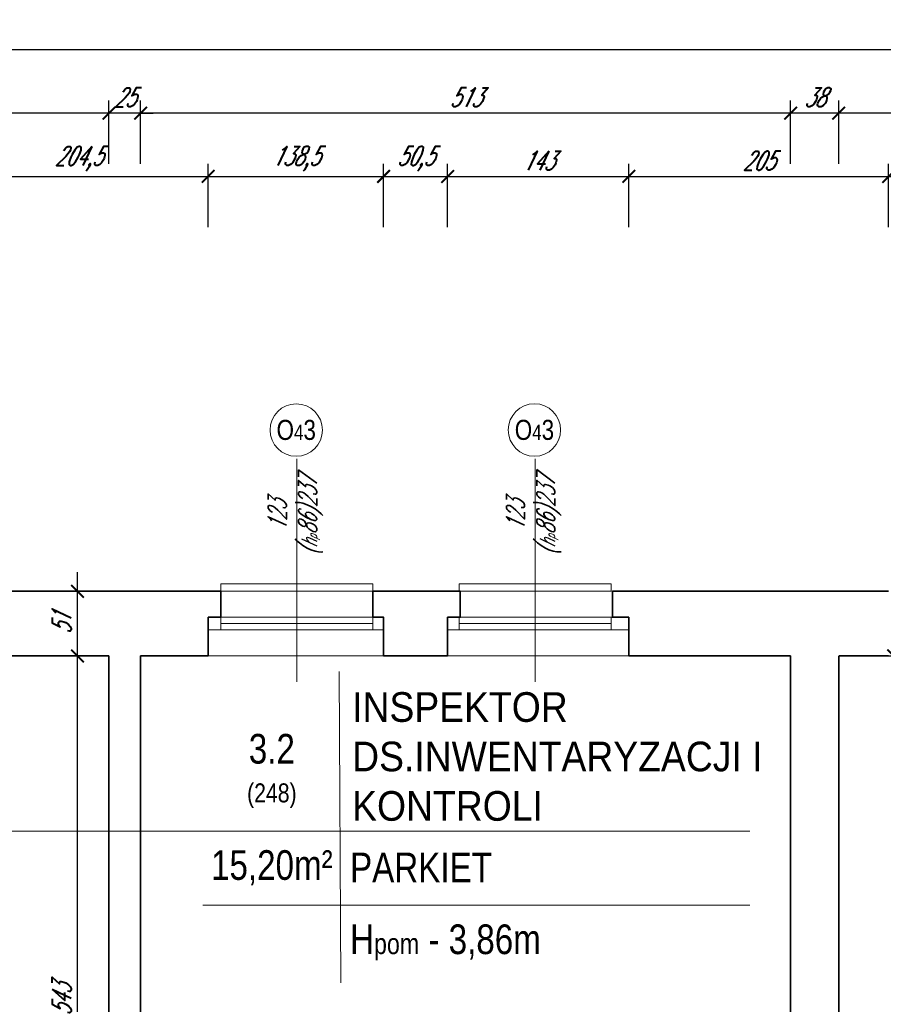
# Model space of a CAD drawing. Header units: millimetres. Extents: x 402 to 79005, y -7782 to 89952.
# Tile 78 of 256: x 26168 to 26849, y 17352 to 18130. Entities that reach past the tile are written whole.
import ezdxf

# ---------------------------------------------------------------- set-up
doc = ezdxf.new("R2010")
doc.units = ezdxf.units.MM
doc.header["$LTSCALE"] = 10
doc.linetypes.add('DASHED', pattern=[19.05, 12.7, -6.35])
doc.layers.get('0').update_dxf_attribs({"lineweight": 0})
doc.layers.get('Defpoints').update_dxf_attribs({"color": 253})
for name, color, linetype, lineweight in [('01 parter - ściany', 253, 'Continuous', 35), ('03-01_okna', 253, 'Continuous', 15), ('04-1_widok', 253, 'Continuous', 5), ('05-01_wymiary', 253, 'Continuous', 5), ('05-03_opis', 253, 'Continuous', 5)]:
    doc.layers.add(name, color=color, linetype=linetype, lineweight=lineweight)
doc.styles.add('ariel', font='ARIAL.TTF', dxfattribs={"width": 0.8})
doc.styles.add('ariel_wym', font='simplex.shx', dxfattribs={"width": 0.65, "oblique": 25})
doc.dimstyles.new('ariel 50', dxfattribs={"dimtxt": 15, "dimasz": 10, "dimexe": 10, "dimexo": 0, "dimgap": 5, "dimtad": 1, "dimdec": 1, "dimrnd": 0.5, "dimtxsty": 'ariel_wym', "dimblk": 'ARCHTICK', "dimcen": 2.5, "dimdle": 15, "dimazin": 0, "dimtfac": 1, "dimtdec": 1, "dimtix": 1, "dimtmove": 0, "dimatfit": 3, "dimldrblk": 'DOT', "dimfxl": 0, "dimarcsym": 0})
doc.dimstyles.new('ariel 50 wnętrze', dxfattribs={"dimtxt": 15, "dimasz": 10, "dimexe": 10, "dimexo": 0, "dimgap": 5, "dimtad": 1, "dimdec": 1, "dimrnd": 0.5, "dimtxsty": 'ariel_wym', "dimblk": 'ARCHTICK', "dimcen": 2.5, "dimdle": 15, "dimazin": 0, "dimtfac": 1, "dimtdec": 1, "dimtix": 1, "dimtmove": 0, "dimatfit": 3, "dimldrblk": 'DOT', "dimfxl": 0, "dimarcsym": 0})

# ---------------------------------------------------------------- blocks, each defined once
blk = doc.blocks.new('_ArchTick')
at = {"color": 0, "linetype": 'ByBlock', "const_width": 0.15}
blk.add_lwpolyline([(-0.5, -0.5), (0.5, 0.5)], dxfattribs=at)
blk = doc.blocks.new('*D2861')
at = {"layer": '05-01_wymiary', "color": 0, "lineweight": -2}
for p, q in [((26857.58, 16975.4), (26857.58, 17642.4)), ((26847.58, 17627.4), (26867.58, 17627.4)), ((26847.58, 16990.4), (26867.58, 16990.4))]:
    blk.add_line(p, q, dxfattribs=at)
at = {"layer": 'Defpoints', "color": 0, "lineweight": 0}
for p in [(26814.23, 17627.4), (26857.58, 17627.4), (26814.23, 16990.4)]:
    blk.add_point(p, dxfattribs=at)
at = {"layer": '05-01_wymiary', "color": 0, "lineweight": -2, "xscale": 10, "yscale": 10, "zscale": 10}
for p, rotation in [((26857.58, 17627.4), 90), ((26857.58, 16990.4), 270)]:
    blk.add_blockref('_ArchTick', p, dxfattribs=dict(at, rotation=rotation))
at = {"layer": '05-01_wymiary', "color": 0, "insert": (26845.08, 17308.9), "char_height": 15, "attachment_point": 5, "rotation": 90, "style": 'ariel_wym'}
blk.add_mtext('637', dxfattribs=at)
blk = doc.blocks.new('_Dot')
at = {"color": 0, "linetype": 'ByBlock', "lineweight": -2}
blk.add_line((-0.5, 0), (-1, 0), dxfattribs=at)
at = {"color": 0, "linetype": 'ByBlock', "const_width": 0.5}
blk.add_lwpolyline([(-0.25, 0, 1), (0.25, 0, 1)], format="xyb", close=True, dxfattribs=at)
blk = doc.blocks.new('*D2875')
at = {"layer": '05-01_wymiary', "color": 0, "lineweight": -2}
for p, q in [((26213.38, 17069.4), (26213.38, 17642.4)), ((26223.38, 17627.4), (26203.38, 17627.4)), ((26223.38, 17084.4), (26203.38, 17084.4))]:
    blk.add_line(p, q, dxfattribs=at)
at = {"layer": 'Defpoints', "color": 0, "lineweight": 0}
for p in [(26213.38, 17627.4), (26238.23, 17627.4), (26238.23, 17084.4)]:
    blk.add_point(p, dxfattribs=at)
at = {"layer": '05-01_wymiary', "color": 0, "lineweight": -2, "xscale": 10, "yscale": 10, "zscale": 10}
for p, rotation in [((26213.38, 17627.4), 90), ((26213.38, 17084.4), 270)]:
    blk.add_blockref('_ArchTick', p, dxfattribs=dict(at, rotation=rotation))
at = {"layer": '05-01_wymiary', "color": 0, "insert": (26200.88, 17355.9), "char_height": 15, "attachment_point": 5, "rotation": 90, "style": 'ariel_wym'}
blk.add_mtext('543', dxfattribs=at)
blk = doc.blocks.new('*D2876')
at = {"layer": '05-01_wymiary', "color": 0, "lineweight": -2}
for p, q in [((26213.38, 17612.4), (26213.38, 17693.4)), ((26223.38, 17678.4), (26203.38, 17678.4)), ((26223.38, 17627.4), (26203.38, 17627.4))]:
    blk.add_line(p, q, dxfattribs=at)
at = {"layer": 'Defpoints', "color": 0, "lineweight": 0}
for p in [(26213.38, 17678.4), (26252.54, 17678.4), (26238.23, 17627.4)]:
    blk.add_point(p, dxfattribs=at)
at = {"layer": '05-01_wymiary', "color": 0, "lineweight": -2, "xscale": 10, "yscale": 10, "zscale": 10}
for p, rotation in [((26213.38, 17678.4), 90), ((26213.38, 17627.4), 270)]:
    blk.add_blockref('_ArchTick', p, dxfattribs=dict(at, rotation=rotation))
at = {"layer": '05-01_wymiary', "color": 0, "insert": (26200.88, 17652.9), "char_height": 15, "attachment_point": 5, "rotation": 90, "style": 'ariel_wym'}
blk.add_mtext('51', dxfattribs=at)
blk = doc.blocks.new('*D2993')
at = {"layer": '05-01_wymiary', "color": 0, "lineweight": -2}
for p, q in [((26112.04, 17965.92), (26112.04, 18015.92)), ((26316.54, 17965.92), (26316.54, 18015.92)), ((26097.04, 18005.92), (26331.54, 18005.92))]:
    blk.add_line(p, q, dxfattribs=at)
at = {"layer": 'Defpoints', "color": 0, "lineweight": 0}
for p in [(26316.54, 18005.92), (26112.04, 17627.4), (26316.54, 17627.4)]:
    blk.add_point(p, dxfattribs=at)
at = {"layer": '05-01_wymiary', "color": 0, "lineweight": -2, "xscale": 10, "yscale": 10, "zscale": 10, "rotation": 180}
blk.add_blockref('_ArchTick', (26112.04, 18005.92), dxfattribs=at)
at = {"layer": '05-01_wymiary', "color": 0, "lineweight": -2, "xscale": 10, "yscale": 10, "zscale": 10}
blk.add_blockref('_ArchTick', (26316.54, 18005.92), dxfattribs=at)
at = {"layer": '05-01_wymiary', "color": 0, "insert": (26214.29, 18019.85), "char_height": 15, "attachment_point": 5, "style": 'ariel_wym'}
blk.add_mtext('204,5', dxfattribs=at)
blk = doc.blocks.new('*D2994')
at = {"layer": '05-01_wymiary', "color": 0, "lineweight": -2}
for p, q in [((26316.54, 17965.92), (26316.54, 18015.92)), ((26454.94, 17965.92), (26454.94, 18015.92)), ((26301.54, 18005.92), (26469.94, 18005.92))]:
    blk.add_line(p, q, dxfattribs=at)
at = {"layer": 'Defpoints', "color": 0, "lineweight": 0}
for p in [(26454.94, 18005.92), (26316.54, 17627.4), (26454.94, 17627.4)]:
    blk.add_point(p, dxfattribs=at)
at = {"layer": '05-01_wymiary', "color": 0, "lineweight": -2, "xscale": 10, "yscale": 10, "zscale": 10, "rotation": 180}
blk.add_blockref('_ArchTick', (26316.54, 18005.92), dxfattribs=at)
at = {"layer": '05-01_wymiary', "color": 0, "lineweight": -2, "xscale": 10, "yscale": 10, "zscale": 10}
blk.add_blockref('_ArchTick', (26454.94, 18005.92), dxfattribs=at)
at = {"layer": '05-01_wymiary', "color": 0, "insert": (26385.74, 18019.85), "char_height": 15, "attachment_point": 5, "style": 'ariel_wym'}
blk.add_mtext('138,5', dxfattribs=at)
blk = doc.blocks.new('*D2995')
at = {"layer": '05-01_wymiary', "color": 0, "lineweight": -2}
for p, q in [((26454.94, 17965.92), (26454.94, 18015.92)), ((26505.54, 17965.92), (26505.54, 18015.92)), ((26439.94, 18005.92), (26520.54, 18005.92))]:
    blk.add_line(p, q, dxfattribs=at)
at = {"layer": 'Defpoints', "color": 0, "lineweight": 0}
for p in [(26505.54, 18005.92), (26454.94, 17627.4), (26505.54, 17627.4)]:
    blk.add_point(p, dxfattribs=at)
at = {"layer": '05-01_wymiary', "color": 0, "lineweight": -2, "xscale": 10, "yscale": 10, "zscale": 10, "rotation": 180}
blk.add_blockref('_ArchTick', (26454.94, 18005.92), dxfattribs=at)
at = {"layer": '05-01_wymiary', "color": 0, "lineweight": -2, "xscale": 10, "yscale": 10, "zscale": 10}
blk.add_blockref('_ArchTick', (26505.54, 18005.92), dxfattribs=at)
at = {"layer": '05-01_wymiary', "color": 0, "insert": (26480.24, 18019.85), "char_height": 15, "attachment_point": 5, "style": 'ariel_wym'}
blk.add_mtext('50,5', dxfattribs=at)
blk = doc.blocks.new('*D2996')
at = {"layer": '05-01_wymiary', "color": 0, "lineweight": -2}
for p, q in [((26505.54, 17965.92), (26505.54, 18015.92)), ((26648.54, 17965.92), (26648.54, 18015.92)), ((26490.54, 18005.92), (26663.54, 18005.92))]:
    blk.add_line(p, q, dxfattribs=at)
at = {"layer": 'Defpoints', "color": 0, "lineweight": 0}
for p in [(26648.54, 18005.92), (26505.54, 17627.4), (26648.54, 17627.4)]:
    blk.add_point(p, dxfattribs=at)
at = {"layer": '05-01_wymiary', "color": 0, "lineweight": -2, "xscale": 10, "yscale": 10, "zscale": 10, "rotation": 180}
blk.add_blockref('_ArchTick', (26505.54, 18005.92), dxfattribs=at)
at = {"layer": '05-01_wymiary', "color": 0, "lineweight": -2, "xscale": 10, "yscale": 10, "zscale": 10}
blk.add_blockref('_ArchTick', (26648.54, 18005.92), dxfattribs=at)
at = {"layer": '05-01_wymiary', "color": 0, "insert": (26577.04, 18018.42), "char_height": 15, "attachment_point": 5, "style": 'ariel_wym'}
blk.add_mtext('143', dxfattribs=at)
blk = doc.blocks.new('*D2997')
at = {"layer": '05-01_wymiary', "color": 0, "lineweight": -2}
for p, q in [((26648.54, 17965.92), (26648.54, 18015.92)), ((26853.54, 17965.92), (26853.54, 18015.92)), ((26633.54, 18005.92), (26868.54, 18005.92))]:
    blk.add_line(p, q, dxfattribs=at)
at = {"layer": 'Defpoints', "color": 0, "lineweight": 0}
for p in [(26853.54, 18005.92), (26648.54, 17627.4), (26853.54, 17627.4)]:
    blk.add_point(p, dxfattribs=at)
at = {"layer": '05-01_wymiary', "color": 0, "lineweight": -2, "xscale": 10, "yscale": 10, "zscale": 10, "rotation": 180}
blk.add_blockref('_ArchTick', (26648.54, 18005.92), dxfattribs=at)
at = {"layer": '05-01_wymiary', "color": 0, "lineweight": -2, "xscale": 10, "yscale": 10, "zscale": 10}
blk.add_blockref('_ArchTick', (26853.54, 18005.92), dxfattribs=at)
at = {"layer": '05-01_wymiary', "color": 0, "insert": (26751.04, 18018.42), "char_height": 15, "attachment_point": 5, "style": 'ariel_wym'}
blk.add_mtext('205', dxfattribs=at)
blk = doc.blocks.new('*D2998')
at = {"layer": '05-01_wymiary', "color": 0, "lineweight": -2}
for p, q in [((26853.54, 17965.92), (26853.54, 18015.92)), ((26991.94, 17965.92), (26991.94, 18015.92)), ((26838.54, 18005.92), (27006.94, 18005.92))]:
    blk.add_line(p, q, dxfattribs=at)
at = {"layer": 'Defpoints', "color": 0, "lineweight": 0}
for p in [(26991.94, 18005.92), (26853.54, 17627.4), (26991.94, 17627.4)]:
    blk.add_point(p, dxfattribs=at)
at = {"layer": '05-01_wymiary', "color": 0, "lineweight": -2, "xscale": 10, "yscale": 10, "zscale": 10, "rotation": 180}
blk.add_blockref('_ArchTick', (26853.54, 18005.92), dxfattribs=at)
at = {"layer": '05-01_wymiary', "color": 0, "lineweight": -2, "xscale": 10, "yscale": 10, "zscale": 10}
blk.add_blockref('_ArchTick', (26991.94, 18005.92), dxfattribs=at)
at = {"layer": '05-01_wymiary', "color": 0, "insert": (26922.74, 18019.85), "char_height": 15, "attachment_point": 5, "style": 'ariel_wym'}
blk.add_mtext('138,5', dxfattribs=at)
blk = doc.blocks.new('*D3020')
at = {"layer": '05-01_wymiary', "color": 0, "lineweight": -2}
for p, q in [((26814.23, 18015.92), (26814.23, 18065.92)), ((27237.23, 18015.92), (27237.23, 18065.92)), ((27252.23, 18055.92), (26799.23, 18055.92))]:
    blk.add_line(p, q, dxfattribs=at)
at = {"layer": 'Defpoints', "color": 0, "lineweight": 0}
for p in [(26814.23, 18055.92), (26814.23, 17627.4), (27237.23, 17627.4)]:
    blk.add_point(p, dxfattribs=at)
at = {"layer": '05-01_wymiary', "color": 0, "lineweight": -2, "xscale": 10, "yscale": 10, "zscale": 10, "rotation": 180}
blk.add_blockref('_ArchTick', (26814.23, 18055.92), dxfattribs=at)
at = {"layer": '05-01_wymiary', "color": 0, "lineweight": -2, "xscale": 10, "yscale": 10, "zscale": 10}
blk.add_blockref('_ArchTick', (27237.23, 18055.92), dxfattribs=at)
at = {"layer": '05-01_wymiary', "color": 0, "insert": (27025.73, 18068.42), "char_height": 15, "attachment_point": 5, "style": 'ariel_wym'}
blk.add_mtext('423', dxfattribs=at)
blk = doc.blocks.new('*D3021')
at = {"layer": '05-01_wymiary', "color": 0, "lineweight": -2}
for p, q in [((26776.23, 18015.92), (26776.23, 18065.92)), ((26814.23, 18015.92), (26814.23, 18065.92)), ((26829.23, 18055.92), (26761.23, 18055.92))]:
    blk.add_line(p, q, dxfattribs=at)
at = {"layer": 'Defpoints', "color": 0, "lineweight": 0}
for p in [(26776.23, 18055.92), (26776.23, 17627.4), (26814.23, 17627.4)]:
    blk.add_point(p, dxfattribs=at)
at = {"layer": '05-01_wymiary', "color": 0, "lineweight": -2, "xscale": 10, "yscale": 10, "zscale": 10, "rotation": 180}
blk.add_blockref('_ArchTick', (26776.23, 18055.92), dxfattribs=at)
at = {"layer": '05-01_wymiary', "color": 0, "lineweight": -2, "xscale": 10, "yscale": 10, "zscale": 10}
blk.add_blockref('_ArchTick', (26814.23, 18055.92), dxfattribs=at)
at = {"layer": '05-01_wymiary', "color": 0, "insert": (26795.23, 18068.42), "char_height": 15, "attachment_point": 5, "style": 'ariel_wym'}
blk.add_mtext('38', dxfattribs=at)
blk = doc.blocks.new('*D3022')
at = {"layer": '05-01_wymiary', "color": 0, "lineweight": -2}
for p, q in [((26263.23, 18015.92), (26263.23, 18065.92)), ((26776.23, 18015.92), (26776.23, 18065.92)), ((26791.23, 18055.92), (26248.23, 18055.92))]:
    blk.add_line(p, q, dxfattribs=at)
at = {"layer": 'Defpoints', "color": 0, "lineweight": 0}
for p in [(26263.23, 18055.92), (26263.23, 17627.4), (26776.23, 17627.4)]:
    blk.add_point(p, dxfattribs=at)
at = {"layer": '05-01_wymiary', "color": 0, "lineweight": -2, "xscale": 10, "yscale": 10, "zscale": 10, "rotation": 180}
blk.add_blockref('_ArchTick', (26263.23, 18055.92), dxfattribs=at)
at = {"layer": '05-01_wymiary', "color": 0, "lineweight": -2, "xscale": 10, "yscale": 10, "zscale": 10}
blk.add_blockref('_ArchTick', (26776.23, 18055.92), dxfattribs=at)
at = {"layer": '05-01_wymiary', "color": 0, "insert": (26519.73, 18068.42), "char_height": 15, "attachment_point": 5, "style": 'ariel_wym'}
blk.add_mtext('513', dxfattribs=at)
blk = doc.blocks.new('*D3023')
at = {"layer": '05-01_wymiary', "color": 0, "lineweight": -2}
for p, q in [((26238.23, 18015.92), (26238.23, 18065.92)), ((26263.23, 18015.92), (26263.23, 18065.92)), ((26238.23, 18055.92), (26228.23, 18055.92)), ((26263.23, 18055.92), (26238.23, 18055.92)), ((26263.23, 18055.92), (26273.23, 18055.92))]:
    blk.add_line(p, q, dxfattribs=at)
at = {"layer": 'Defpoints', "color": 0, "lineweight": 0}
for p in [(26238.23, 18055.92), (26238.23, 17627.4), (26263.23, 17627.4)]:
    blk.add_point(p, dxfattribs=at)
at = {"layer": '05-01_wymiary', "color": 0, "lineweight": -2, "xscale": 10, "yscale": 10, "zscale": 10}
blk.add_blockref('_ArchTick', (26238.23, 18055.92), dxfattribs=at)
at = {"layer": '05-01_wymiary', "color": 0, "lineweight": -2, "xscale": 10, "yscale": 10, "zscale": 10, "rotation": 180}
blk.add_blockref('_ArchTick', (26263.23, 18055.92), dxfattribs=at)
at = {"layer": '05-01_wymiary', "color": 0, "insert": (26250.73, 18068.42), "char_height": 15, "attachment_point": 5, "style": 'ariel_wym'}
blk.add_mtext('25', dxfattribs=at)
blk = doc.blocks.new('*D3024')
at = {"layer": '05-01_wymiary', "color": 0, "lineweight": -2}
for p, q in [((25958.23, 18015.92), (25958.23, 18065.92)), ((26238.23, 18015.92), (26238.23, 18065.92)), ((26253.23, 18055.92), (25943.23, 18055.92))]:
    blk.add_line(p, q, dxfattribs=at)
at = {"layer": 'Defpoints', "color": 0, "lineweight": 0}
for p in [(25958.23, 18055.92), (25958.23, 17627.4), (26238.23, 17627.4)]:
    blk.add_point(p, dxfattribs=at)
at = {"layer": '05-01_wymiary', "color": 0, "lineweight": -2, "xscale": 10, "yscale": 10, "zscale": 10, "rotation": 180}
blk.add_blockref('_ArchTick', (25958.23, 18055.92), dxfattribs=at)
at = {"layer": '05-01_wymiary', "color": 0, "lineweight": -2, "xscale": 10, "yscale": 10, "zscale": 10}
blk.add_blockref('_ArchTick', (26238.23, 18055.92), dxfattribs=at)
at = {"layer": '05-01_wymiary', "color": 0, "insert": (26098.23, 18068.42), "char_height": 15, "attachment_point": 5, "style": 'ariel_wym'}
blk.add_mtext('280', dxfattribs=at)
blk = doc.blocks.new('*D3043')
at = {"layer": '05-01_wymiary', "color": 0, "lineweight": -2}
for p, q in [((22857.82, 18065.92), (22857.82, 18115.92)), ((27678.23, 18065.92), (27678.23, 18115.92)), ((27693.23, 18105.92), (22842.82, 18105.92))]:
    blk.add_line(p, q, dxfattribs=at)
at = {"layer": 'Defpoints', "color": 0, "lineweight": 0}
for p in [(22857.82, 18105.92), (27678.23, 17640.4), (22857.82, 17627.4)]:
    blk.add_point(p, dxfattribs=at)
at = {"layer": '05-01_wymiary', "color": 0, "lineweight": -2, "xscale": 10, "yscale": 10, "zscale": 10, "rotation": 180}
blk.add_blockref('_ArchTick', (22857.82, 18105.92), dxfattribs=at)
at = {"layer": '05-01_wymiary', "color": 0, "lineweight": -2, "xscale": 10, "yscale": 10, "zscale": 10}
blk.add_blockref('_ArchTick', (27678.23, 18105.92), dxfattribs=at)
at = {"layer": '05-01_wymiary', "color": 0, "insert": (25268.03, 18119.85), "char_height": 15, "attachment_point": 5, "style": 'ariel_wym'}
blk.add_mtext('4820,5', dxfattribs=at)

msp = doc.modelspace()

# ---------------------------------------------------------------- linework, layer by layer
at = {"layer": '01 parter - ściany'}
for p, q in [((26188.538, 17678.403), (26111.538, 17678.403)), ((26316.538, 17678.403), (26188.538, 17678.403)), ((26505.538, 17678.403), (26454.938, 17678.403)), ((26853.538, 17678.403), (26648.538, 17678.403)), ((26316.538, 17657.904), (26316.538, 17627.403)), ((26505.538, 17657.903), (26505.538, 17627.403)), ((26648.538, 17657.903), (26648.538, 17627.403)), ((26111.538, 17627.403), (26188.538, 17627.403)), ((26188.538, 17627.403), (26238.226, 17627.403)), ((26238.226, 17627.403), (26238.226, 17084.403)), ((26263.226, 17627.403), (26263.226, 16990.403)), ((26263.226, 17627.403), (26316.538, 17627.403)), ((26454.938, 17627.403), (26505.538, 17627.403)), ((26648.538, 17627.403), (26776.226, 17627.403)), ((26776.226, 17627.403), (26776.226, 16990.403)), ((26814.226, 17627.403), (26814.226, 16990.403)), ((26814.538, 17627.403), (26853.538, 17627.403))]:
    msp.add_line(p, q, dxfattribs=at)
for points in [[(26316.538, 17678.404), (26326.538, 17678.404), (26326.538, 17657.904), (26316.538, 17657.904)], [(26456.538, 17678.404), (26446.538, 17678.404), (26446.538, 17657.904), (26454.938, 17657.904), (26454.938, 17627.403)], [(26505.538, 17678.403), (26515.538, 17678.403), (26515.538, 17657.903), (26505.538, 17657.903)], [(26648.538, 17678.403), (26635.538, 17678.403), (26635.538, 17657.903), (26648.538, 17657.903)]]:
    msp.add_lwpolyline(points, dxfattribs=at)
at = {"layer": '03-01_okna', "linetype": 'DASHED'}
for p, q in [((26326.538, 17678.403), (26446.538, 17678.403)), ((26514.538, 17678.403), (26634.538, 17678.403))]:
    msp.add_line(p, q, dxfattribs=at)
at = {"layer": '03-01_okna', "linetype": 'Continuous', "lineweight": 0}
for p, q in [((26316.538, 17657.903), (26454.938, 17657.903)), ((26326.538, 17647.903), (26326.538, 17657.903)), ((26446.538, 17647.903), (26446.538, 17657.903)), ((26505.538, 17657.903), (26648.538, 17657.903)), ((26514.538, 17647.903), (26514.538, 17657.903)), ((26634.538, 17647.903), (26634.538, 17657.903)), ((26316.538, 17647.903), (26454.938, 17647.903)), ((26316.538, 17647.903), (26326.538, 17647.903)), ((26326.538, 17652.903), (26446.538, 17652.903)), ((26454.938, 17647.903), (26446.538, 17647.903)), ((26505.538, 17647.903), (26648.538, 17647.903)), ((26505.538, 17647.903), (26514.538, 17647.903)), ((26514.538, 17652.903), (26634.538, 17652.903)), ((26648.538, 17647.903), (26634.538, 17647.903))]:
    msp.add_line(p, q, dxfattribs=at)
for points in [[(26446.538, 17678.403), (26446.538, 17684.403), (26326.538, 17684.403), (26326.538, 17678.403)], [(26634.538, 17678.403), (26634.538, 17684.403), (26514.538, 17684.403), (26514.538, 17678.403)]]:
    msp.add_lwpolyline(points, dxfattribs=at)
at = {"layer": '04-1_widok'}
for p, q in [((26316.538, 17627.403), (26454.938, 17627.403)), ((26505.538, 17627.403), (26648.538, 17627.403))]:
    msp.add_line(p, q, dxfattribs=at)
at = {"layer": '05-03_opis', "lineweight": 0}
for p, q in [((26386.538, 17607.018), (26386.538, 17783.036)), ((26574.538, 17607.04), (26574.538, 17783.058))]:
    msp.add_line(p, q, dxfattribs=at)
at = {"layer": '05-03_opis'}
for p, q in [((26419.848, 17615.054), (26421.244, 17369.237)), ((26104.337, 17489.006), (26744.033, 17489.006)), ((26312.332, 17430.649), (26744.033, 17430.649))]:
    msp.add_line(p, q, dxfattribs=at)
at = {"layer": '05-03_opis', "lineweight": 0}
for centre in [(26386.038, 17805.725), (26574.038, 17805.747)]:
    msp.add_circle(centre, 20.689, dxfattribs=at)

# ---------------------------------------------------------------- texts
at = {"layer": '05-03_opis', "lineweight": 0, "char_height": 15.84, "width": 75.19353, "attachment_point": 5, "style": 'ariel'}
for insert in [(26386.038, 17805.725), (26574.038, 17805.747)]:
    msp.add_mtext('O{\\H0.7576x;4}3', dxfattribs=dict(at, insert=insert))
at = {"layer": '05-03_opis', "lineweight": 0, "char_height": 14.4, "width": 62.66128, "attachment_point": 5, "rotation": 90, "style": 'ariel_wym'}
for insert in [(26385.467, 17738.153), (26573.467, 17738.175)]:
    msp.add_mtext('123\\P({\\H0.8333x;h\\H0.6x;p}86)237', dxfattribs=dict(at, insert=insert))
at = {"layer": '05-03_opis', "char_height": 23.4234, "style": 'ariel'}
for s, insert, width, attachment_point in [('\\W0.9;{\\fArial|b0|i0|c238|p34;INSPEKTOR DS.INWENTARYZACJI I \\PKONTROLI}', (26430.156, 17547.827), 356.6375, 4), ('{\\fArial|b0|i0|c238|p34;3.2\\P\\H0.6404x;(248)}', (26366.788, 17536.51), 108.9126, 5), ('{\\fArial|b0|i0|c238|p34;15,20m²}', (26366.788, 17460.103), 108.9126, 5), (' PARKIET', (26421.244, 17460.378), 322.78897, 4), ('{\\fArial|b0|i0|c238|p34; H\\H0.7x;pom\\H1.429x; - 3,86m}', (26421.244, 17401.195), 322.789, 4)]:
    msp.add_mtext(s, dxfattribs=dict(at, insert=insert, width=width, attachment_point=attachment_point))

# ---------------------------------------------------------------- dimensions: what is measured, and where the dimension line sits
at = {"layer": '05-01_wymiary'}
for base, p1, p2, picture, middle in [((22857.824, 18105.919), (27678.226, 17640.403), (22857.824, 17627.403), '*D3043', (25268.025, 18119.848)), ((25958.226, 18055.919), (26238.226, 17627.403), (25958.226, 17627.403), '*D3024', (26098.226, 18068.419)), ((26238.226, 18055.919), (26263.226, 17627.403), (26238.226, 17627.403), '*D3023', (26250.726, 18068.419)), ((26263.226, 18055.919), (26776.226, 17627.403), (26263.226, 17627.403), '*D3022', (26519.726, 18068.419)), ((26776.226, 18055.919), (26814.226, 17627.403), (26776.226, 17627.403), '*D3021', (26795.226, 18068.419)), ((26814.226, 18055.919), (27237.226, 17627.403), (26814.226, 17627.403), '*D3020', (27025.726, 18068.419)), ((26316.538, 18005.919), (26112.038, 17627.403), (26316.538, 17627.403), '*D2993', (26214.288, 18019.848)), ((26454.938, 18005.919), (26316.538, 17627.403), (26454.938, 17627.403), '*D2994', (26385.738, 18019.848)), ((26505.538, 18005.919), (26454.938, 17627.403), (26505.538, 17627.403), '*D2995', (26480.238, 18019.848)), ((26648.538, 18005.919), (26505.538, 17627.403), (26648.538, 17627.403), '*D2996', (26577.038, 18018.419)), ((26853.538, 18005.919), (26648.538, 17627.403), (26853.538, 17627.403), '*D2997', (26751.038, 18018.419)), ((26991.938, 18005.919), (26853.538, 17627.403), (26991.938, 17627.403), '*D2998', (26922.738, 18019.848))]:
    dim = msp.add_linear_dim(base=base, p1=p1, p2=p2, dimstyle='ariel 50', dxfattribs=at)
    dim.commit()
    dim.dimension.update_dxf_attribs({"geometry": picture, "text_midpoint": middle})
for base, p1, p2, picture, middle in [((26213.379, 17678.403), (26238.226, 17627.403), (26252.538, 17678.403), '*D2876', (26200.879, 17652.903)), ((26213.379, 17627.403), (26238.226, 17084.403), (26238.226, 17627.403), '*D2875', (26200.879, 17355.903))]:
    dim = msp.add_linear_dim(base=base, p1=p1, p2=p2, angle=90, dimstyle='ariel 50 wnętrze', override={"dimtmove": 1}, dxfattribs=at)
    dim.commit()
    dim.dimension.update_dxf_attribs({"geometry": picture, "text_midpoint": middle})
dim = msp.add_linear_dim(base=(26857.585, 17627.403), p1=(26814.226, 16990.403), p2=(26814.226, 17627.403), angle=90, dimstyle='ariel 50 wnętrze', dxfattribs=at)
dim.commit()
dim.dimension.update_dxf_attribs({"geometry": '*D2861', "text_midpoint": (26845.085, 17308.903)})

doc.saveas('drawing.dxf')
